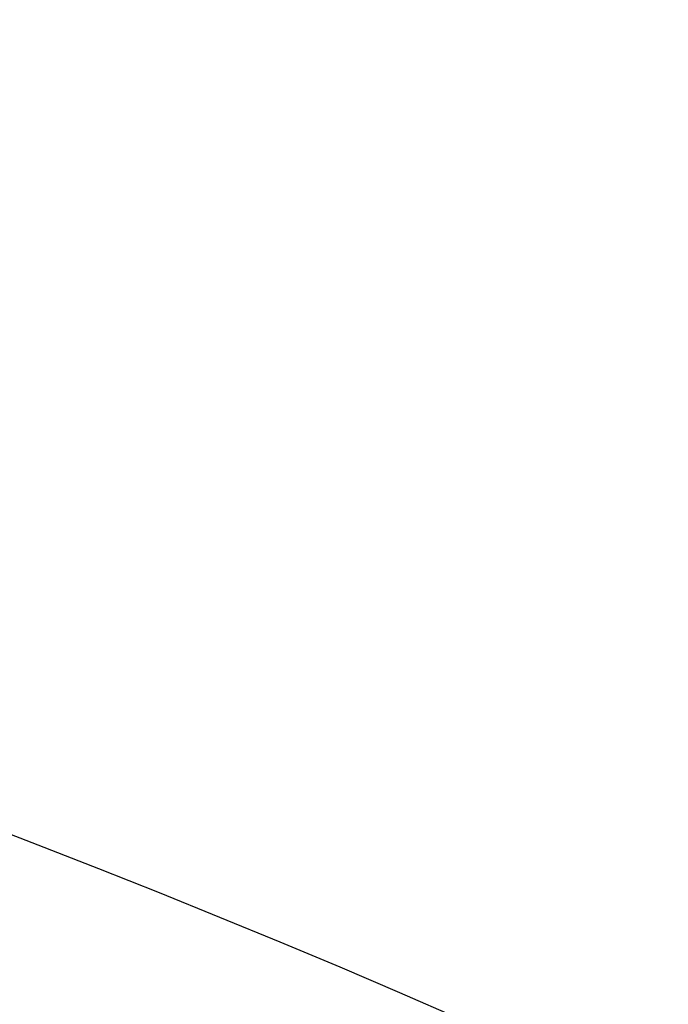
# Model space of a CAD drawing. Header units: millimetres. Extents: x 0 to 297, y 0 to 210.
# Tile 168 of 256: x 58.955 to 59.207, y 158.521 to 158.904. Entities that reach past the tile are written whole.
import ezdxf

# ---------------------------------------------------------------- set-up
doc = ezdxf.new("R2010")
doc.units = ezdxf.units.MM
doc.header["$LTSCALE"] = 16.335
doc.layers.get('0').update_dxf_attribs({"linetype": 'CONTINUOUS'})
doc.layers.add('AXES_REF', color=7, linetype='CONTINUOUS')

msp = doc.modelspace()

# ---------------------------------------------------------------- linework, layer by layer
at = {"color": 7, "linetype": 'Continuous'}
for radius in [6.787079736, 6.7865, 6.743039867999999]:
    msp.add_circle((57.4637311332, 154.7114782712), radius, dxfattribs=at)
for radius, start, end in [(6.72, 278.2771290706, 261.7228709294), (6.874, 143.2753922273, 36.7246077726)]:
    msp.add_arc((57.4637311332, 154.7114782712), radius, start, end, dxfattribs=at)
at = {"layer": 'AXES_REF', "color": 9, "linetype": 'Continuous'}
for radius in [6.191158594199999, 4.150003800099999]:
    msp.add_circle((57.4637311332, 154.7114782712), radius, dxfattribs=at)

doc.saveas('drawing.dxf')
